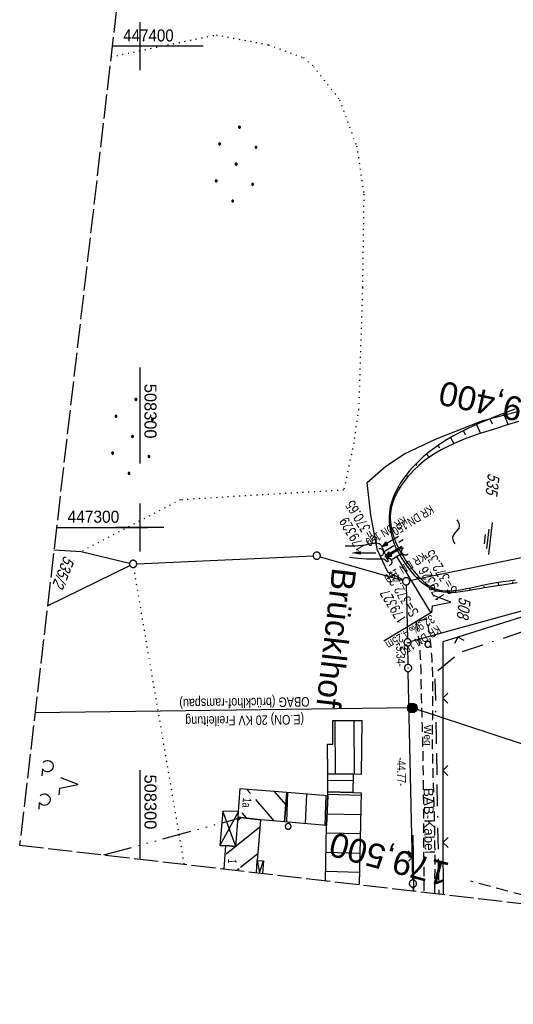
# Model space of a CAD drawing. Extents: x 508275 to 508667, y 447201 to 448341.
# Tile 1 of 33: x 508275 to 508378, y 447201 to 447406. Entities that reach past the tile are written whole.
import ezdxf
from ezdxf.enums import TextEntityAlignment as Align

# ---------------------------------------------------------------- set-up
doc = ezdxf.new("R2010")
doc.units = 0
doc.header["$LTSCALE"] = 10
doc.header["$MEASUREMENT"] = 0
for name, pattern in [('ACAD_ISO14W100', [25.5, 12, -3, 0.5, -3, 0.5, -3, 0.5, -3]), ('ACAD_ISO16W100', [73, 15, -6.5, 15, -6.5, 15, -7, 1, -7]), ('AUSGEZOGEN', [0]), ('LT00', [0]), ('LT11', [0.3, 0.2, -0.1]), ('LT14', [0.6, 0.5, -0.1]), ('LT17', [0.15, 0.1, -0.05]), ('PUNKTX2_STR', [0.6, 0.1, -0.5]), ('STRICHLINIE2', [0.375, 0.25, -0.125])]:
    doc.linetypes.add(name, pattern=pattern)
doc.layers.get('0').update_dxf_attribs({"linetype": 'LT00'})
for name, color, linetype in [('--EK_Halt-Pfeil', 4, 'LT00'), ('--EK_Haltung', 7, 'STRICHLINIE2'), ('--EK_Haltung-Text', 140, 'LT00'), ('--EK_RRB', 181, 'LT00'), ('--EK_RRB_SYMB', 181, 'LT00'), ('--EK_Schacht-Text', 5, 'LT00'), ('--EK_ST-93-1', 30, 'LT17'), ('--EL_DFK_AB_L', 21, 'LT00'), ('--EL_DFK_AB_P', 7, 'LT00'), ('--EL_Halt-Pfeil', 4, 'LT00'), ('--EL_Haltung', 182, 'STRICHLINIE2'), ('--EL_Haltung-Text', 182, 'LT00'), ('--WASSER_NUTZUNG', 180, 'Continuous'), ('ABSTAND', 8, 'LT00'), ('AS_TEXT_A', 152, 'Continuous'), ('BAB-KABEL', 220, 'ACAD_ISO16W100'), ('BAB-KABEL_TEXT', 221, 'Continuous'), ('DFK_AB_L', 21, 'LT00'), ('DFK_AB_P', 7, 'LT00'), ('DFK_BEB_SCHR', 254, 'LT00'), ('DFK_BEBAUUNG', 250, 'LT00'), ('DFK_FLUR_NR', 250, 'LT00'), ('DFK_GZPKT', 250, 'LT00'), ('DFK_HAUSNR', 250, 'LT00'), ('DFK_KATASTER', 250, 'LT00'), ('DFK_NUTZUNG', 250, 'LT00'), ('DFK_NUTZUNGSGRENZE', 70, 'PUNKTX2_STR'), ('DFK_VERMPKT', 252, 'LT00'), ('FELDWEG_TEXT', 250, 'Continuous'), ('PFEIL', 140, 'AUSGEZOGEN'), ('STROM_FREILTG', 80, 'STROMFREILEITUNG'), ('STROM_TEXT', 80, 'Continuous'), ('TELEKOM', 210, 'ACAD_ISO14W100'), ('V126_BOESCH', 250, 'LT00'), ('V126_BOSCHUNG', 250, 'LT00'), ('V126_FELDWEG', 250, 'LT11'), ('V126_GRABEN', 250, 'LT00'), ('V126_RASTER', 250, 'LT00'), ('V126_UK_DURCH', 182, 'LT00'), ('V126_ZAUN', 40, 'LT00'), ('V127_BOESCH', 250, 'LT00'), ('V127_BOSCHUNG', 250, 'LT00'), ('V127_FELDWEG', 250, 'LT11'), ('V127_GRABEN', 250, 'LT00'), ('V127_RASTER', 250, 'LT00'), ('V127_UK_DURCH', 182, 'LT00'), ('V127_ZAUN', 40, 'LT00')]:
    doc.layers.add(name, color=color, linetype=linetype)
doc.layers.add('-BLATT_126-RAND', color=7, linetype='LT14', plot=False)
doc.styles.add('Arial', font='ARIAL.TTF')
doc.styles.add('Beschrift', font='ARIAL.TTF')
doc.styles.add('Haltungsbeschriftung', font='ARIAL.TTF', dxfattribs={"width": 0.75})
doc.styles.add('schachtbeschriftung', font='romans.shx', dxfattribs={"width": 0.75, "height": 2})
doc.styles.get("Standard").update_dxf_attribs({"font": 'ARIAL.TTF'})
doc.styles.add('Strom', font='txt-alt.shx')
doc.styles.add('Versorgungsltg', font='ARIAL.TTF', dxfattribs={"width": 0.8, "height": 2})
doc.linetypes.add('STROMFREILEITUNG', pattern='A,12.7,-5.5,["xx",Strom,S=2.5,R=0,X=-2.6,Y=-0.85],-4.35', length=22.55)

# ---------------------------------------------------------------- blocks, each defined once
blk = doc.blocks.new('SYMB7010')
at = {"color": 0, "linetype": 'ByBlock'}
for points in [[(-0.031408, 0.499213), (-0.093728, 0.49134), (-0.15457, 0.475719), (-0.212975, 0.452595), (-0.268021, 0.422333), (-0.31884, 0.385411), (-0.36463, 0.342411), (-0.40467, 0.29401), (-0.438329, 0.240973), (-0.465074, 0.184136), (-0.484486, 0.124395), (-0.496256, 0.062692), (-0.5002, 0)], [(-0.5002, 0), (-0.496256, -0.062692), (-0.484486, -0.124395), (-0.465075, -0.184136), (-0.438329, -0.240973), (-0.404671, -0.29401), (-0.36463, -0.342411), (-0.31884, -0.385411), (-0.268021, -0.422333), (-0.212975, -0.452595), (-0.154571, -0.475719), (-0.093728, -0.49134), (-0.031408, -0.499213), (0.031408, -0.499213)], [(0.5002, 0), (0.496256, 0.062692), (0.484485, 0.124395), (0.465074, 0.184136), (0.438329, 0.240973), (0.40467, 0.29401), (0.36463, 0.342411), (0.31884, 0.385411), (0.268021, 0.422333), (0.212975, 0.452595), (0.15457, 0.475719), (0.093728, 0.49134), (0.031408, 0.499213), (-0.031408, 0.499213)], [(0.031408, -0.499213), (0.093728, -0.491341), (0.15457, -0.475719), (0.212975, -0.452595), (0.268021, -0.422333), (0.31884, -0.385411), (0.36463, -0.342411), (0.404671, -0.294011), (0.438329, -0.240974), (0.465075, -0.184136), (0.484486, -0.124395), (0.496256, -0.062692), (0.500201, 0)]]:
    blk.add_lwpolyline(points, dxfattribs=at)
blk = doc.blocks.new('SYMB7222')
at = {"color": 0, "linetype": 'ByBlock'}
blk.add_line((0, 0.185), (-0.11, -0.185), dxfattribs=at)
blk.add_lwpolyline([(0.25, -0.185), (0.11, -0.185), (0, 0.185)], dxfattribs=at)
blk = doc.blocks.new('Ackerland7')
at = {"layer": 'DFK_NUTZUNG', "color": 0, "linetype": 'ByBlock'}
for p, q in [((-4, 3.93), (-4, 3.67)), ((-3.95, 3.63), (-3.95, 3.97)), ((-3.9, 3.99), (-3.9, 3.61)), ((-3.85, 3.6), (-3.85, 4)), ((-3.8, 3.99), (-3.8, 3.61)), ((-3.75, 3.63), (-3.75, 3.97)), ((-3.7, 3.93), (-3.7, 3.67)), ((-3.65, 3.8), (-3.65, 3.8)), ((3.7, 3.93), (3.7, 3.67)), ((3.75, 3.63), (3.75, 3.97)), ((3.8, 3.99), (3.8, 3.61)), ((3.85, 3.6), (3.85, 4)), ((3.9, 3.99), (3.9, 3.61)), ((3.95, 3.63), (3.95, 3.97)), ((4, 3.93), (4, 3.67)), ((4.05, 3.8), (4.05, 3.8)), ((-7.85, 0.13), (-7.85, -0.13)), ((-7.8, -0.17), (-7.8, 0.17)), ((-7.75, 0.19), (-7.75, -0.19)), ((-7.7, -0.2), (-7.7, 0.2)), ((-7.65, 0.19), (-7.65, -0.19)), ((-7.6, -0.17), (-7.6, 0.17)), ((-7.55, 0.13), (-7.55, -0.13)), ((-7.5, 0), (-7.5, 0)), ((-0.15, 0.13), (-0.15, -0.13)), ((-0.1, -0.17), (-0.1, 0.17)), ((-0.05, 0.19), (-0.05, -0.19)), ((0, -0.2), (0, 0.2)), ((0.05, 0.19), (0.05, -0.19)), ((0.1, -0.17), (0.1, 0.17)), ((0.15, 0.13), (0.15, -0.13)), ((0.2, 0), (0.2, 0)), ((7.55, 0.13), (7.55, -0.13)), ((7.6, -0.17), (7.6, 0.17)), ((7.65, 0.19), (7.65, -0.19)), ((7.7, -0.2), (7.7, 0.2)), ((7.75, 0.19), (7.75, -0.19)), ((7.8, -0.17), (7.8, 0.17)), ((7.85, 0.13), (7.85, -0.13)), ((7.9, 0), (7.9, 0)), ((-4, -3.67), (-4, -3.93)), ((-3.95, -3.97), (-3.95, -3.63)), ((-3.9, -3.61), (-3.9, -3.99)), ((-3.85, -4), (-3.85, -3.6)), ((-3.8, -3.61), (-3.8, -3.99)), ((-3.75, -3.97), (-3.75, -3.63)), ((-3.7, -3.67), (-3.7, -3.93)), ((-3.65, -3.8), (-3.65, -3.8)), ((3.7, -3.67), (3.7, -3.93)), ((3.75, -3.97), (3.75, -3.63)), ((3.8, -3.61), (3.8, -3.99)), ((3.85, -4), (3.85, -3.6)), ((3.9, -3.61), (3.9, -3.99)), ((3.95, -3.97), (3.95, -3.63)), ((4, -3.67), (4, -3.93)), ((4.05, -3.8), (4.05, -3.8))]:
    blk.add_line(p, q, dxfattribs=at)
for points in [[(-3.65, 3.8), (-3.67, 3.89), (-3.73, 3.96), (-3.81, 3.99), (-3.89, 3.99), (-3.97, 3.96), (-4.03, 3.89), (-4.05, 3.8), (-4.03, 3.71), (-3.97, 3.64), (-3.89, 3.6), (-3.81, 3.6), (-3.73, 3.64), (-3.67, 3.71), (-3.65, 3.8)], [(4.05, 3.8), (4.03, 3.89), (3.97, 3.96), (3.89, 3.99), (3.81, 3.99), (3.73, 3.96), (3.67, 3.89), (3.65, 3.8), (3.67, 3.71), (3.73, 3.64), (3.81, 3.61), (3.89, 3.61), (3.97, 3.64), (4.03, 3.71), (4.05, 3.8)], [(-7.5, 0), (-7.52, 0.09), (-7.58, 0.16), (-7.66, 0.19), (-7.74, 0.19), (-7.82, 0.16), (-7.88, 0.09), (-7.9, 0)], [(0.2, 0), (0.18, 0.09), (0.12, 0.16), (0.04, 0.19), (-0.04, 0.19), (-0.12, 0.16), (-0.18, 0.09), (-0.2, 0)], [(-0.2, 0), (-0.18, -0.09), (-0.12, -0.16), (-0.04, -0.19), (0.04, -0.19), (0.12, -0.16), (0.18, -0.09), (0.2, 0)], [(7.9, 0), (7.88, 0.09), (7.82, 0.16), (7.74, 0.19), (7.66, 0.19), (7.58, 0.16), (7.52, 0.09), (7.5, 0)], [(7.5, 0), (7.52, -0.09), (7.58, -0.16), (7.66, -0.19), (7.74, -0.19), (7.82, -0.16), (7.88, -0.09), (7.9, 0)], [(-7.9, 0), (-7.88, -0.09), (-7.82, -0.16), (-7.74, -0.19), (-7.66, -0.19), (-7.58, -0.16), (-7.52, -0.09), (-7.5, 0)], [(-3.65, -3.8), (-3.67, -3.71), (-3.73, -3.64), (-3.81, -3.61), (-3.89, -3.61), (-3.97, -3.64), (-4.03, -3.71), (-4.05, -3.8), (-4.03, -3.89), (-3.97, -3.96), (-3.89, -3.99), (-3.81, -3.99), (-3.73, -3.96), (-3.67, -3.89), (-3.65, -3.8)], [(4.05, -3.8), (4.03, -3.71), (3.97, -3.64), (3.89, -3.61), (3.81, -3.61), (3.73, -3.64), (3.67, -3.71), (3.65, -3.8), (3.67, -3.89), (3.73, -3.96), (3.81, -3.99), (3.89, -3.99), (3.97, -3.96), (4.03, -3.89), (4.05, -3.8)]]:
    blk.add_lwpolyline(points, dxfattribs=at)
blk = doc.blocks.new('SYMB7201')
at = {"color": 0, "linetype": 'ByBlock'}
for p, q in [((0, 0.385), (-0.11, 0.015)), ((-0.255, -0.385), (-0.115, -0.385)), ((0.445, -0.385), (0.585, -0.385))]:
    blk.add_line(p, q, dxfattribs=at)
for points in [[(0.25, 0.015), (0.11, 0.015), (0, 0.385)], [(-0.393816, -0.383308), (-0.416239, -0.362945), (-0.432849, -0.337617), (-0.442589, -0.308936), (-0.444836, -0.27873), (-0.439449, -0.248923), (-0.426769, -0.221415), (-0.407606, -0.197958), (-0.38318, -0.180047), (-0.355047, -0.168823), (-0.325, -0.165), (-0.294953, -0.168823), (-0.26682, -0.180047), (-0.242394, -0.197959), (-0.223231, -0.221415), (-0.210551, -0.248923), (-0.205164, -0.27873), (-0.207411, -0.308936), (-0.21715, -0.337617), (-0.233761, -0.362945), (-0.256184, -0.383308)], [(0.306185, -0.383308), (0.283761, -0.362945), (0.267151, -0.337617), (0.257411, -0.308936), (0.255164, -0.27873), (0.260552, -0.248923), (0.273231, -0.221415), (0.292394, -0.197958), (0.31682, -0.180047), (0.344953, -0.168823), (0.375, -0.165), (0.405047, -0.168823), (0.43318, -0.180047), (0.457606, -0.197959), (0.476769, -0.221415), (0.489449, -0.248923), (0.494836, -0.27873), (0.492589, -0.308936), (0.48285, -0.337617), (0.466239, -0.362945), (0.443816, -0.383308)]]:
    blk.add_lwpolyline(points, dxfattribs=at)
blk = doc.blocks.new('SYMB0003')
at = {"color": 0, "linetype": 'ByBlock'}
for p, q in [((-0.015712, 0), (0.010166, 0.012015)), ((0, -0.021257), (-0.015712, 0)), ((0.010166, 0.012015), (0, -0.021257))]:
    blk.add_line(p, q, dxfattribs=at)
for points in [[(-0.031395, 0.499013), (-0.093691, 0.491144), (-0.154509, 0.475528), (-0.21289, 0.452414), (-0.267913, 0.422164), (-0.318712, 0.385257), (-0.364484, 0.342274), (-0.404509, 0.293893), (-0.438154, 0.240877), (-0.464888, 0.184062), (-0.484292, 0.124345), (-0.496058, 0.062667), (-0.5, 0)], [(-0.5, 0), (-0.496058, -0.062667), (-0.484292, -0.124345), (-0.464888, -0.184062), (-0.438154, -0.240877), (-0.404509, -0.293893), (-0.364485, -0.342274), (-0.318712, -0.385257), (-0.267914, -0.422164), (-0.21289, -0.452414), (-0.154509, -0.475529), (-0.093691, -0.491144), (-0.031395, -0.499014), (0.031395, -0.499014)], [(0.5, 0), (0.496057, 0.062667), (0.484292, 0.124345), (0.464888, 0.184062), (0.438153, 0.240877), (0.404509, 0.293893), (0.364484, 0.342274), (0.318712, 0.385257), (0.267913, 0.422164), (0.21289, 0.452414), (0.154509, 0.475528), (0.093691, 0.491144), (0.031395, 0.499013), (-0.031395, 0.499013)], [(0.031395, -0.499014), (0.093691, -0.491144), (0.154509, -0.475529), (0.21289, -0.452414), (0.267914, -0.422164), (0.318712, -0.385257), (0.364485, -0.342274), (0.404509, -0.293893), (0.438154, -0.240877), (0.464889, -0.184062), (0.484292, -0.124345), (0.496058, -0.062667), (0.5, 0)]]:
    blk.add_lwpolyline(points, dxfattribs=at)
blk = doc.blocks.new('SYMB0024')
at = {"color": 0, "linetype": 'ByBlock'}
for p, q in [((-0.5, 0.5), (0, 0)), ((0, 0), (0.5, 0.5))]:
    blk.add_line(p, q, dxfattribs=at)
blk = doc.blocks.new('Pfreil3')
at = {"layer": 'PFEIL'}
blk.add_hatch(color=256, dxfattribs=at).paths.add_polyline_path([(-1.55, 0.27), (-1.55, -0.27), (0, 0)])
for p, q in [((-1.55, 0), (-4.83, 0)), ((-1.55, -0.27), (-1.55, 0.27)), ((-1.55, 0.27), (0, 0)), ((0, 0), (-1.55, -0.27))]:
    blk.add_line(p, q, dxfattribs=at)
blk = doc.blocks.new('SYMB1107')
at = {"color": 0, "linetype": 'ByBlock'}
for points in [[(-0.2, 0), (-0.196157, 0.039018), (-0.184776, 0.076537), (-0.166294, 0.111114), (-0.141421, 0.141421), (-0.111114, 0.166294), (-0.076537, 0.184776), (-0.039018, 0.196157), (0, 0.2)], [(0, 0.2), (0.039018, 0.196157), (0.076537, 0.184776), (0.111114, 0.166294), (0.141421, 0.141421), (0.166294, 0.111114), (0.184776, 0.076537), (0.196157, 0.039018), (0.2, 0)]]:
    blk.add_lwpolyline(points, dxfattribs=at)
blk = doc.blocks.new('SYMB7251')
at = {"color": 0, "linetype": 'ByBlock'}
for points in [[(-0.25, 0), (-0.208333, 0.028889), (-0.166667, 0.051111), (-0.125, 0.06), (-0.083333, 0.051111), (-0.041667, 0.028889), (0, 0)], [(0, 0), (0.041667, -0.028889), (0.083333, -0.051111), (0.125, -0.06), (0.166667, -0.051111), (0.208333, -0.028889), (0.25, 0)]]:
    blk.add_lwpolyline(points, dxfattribs=at)
blk = doc.blocks.new('SYMB0070')
at = {"color": 0, "linetype": 'ByBlock'}
for p, q in [((-0.5, 0), (0.2, 0)), ((0.5, 0), (0.2, 0.1)), ((0.2, 0.1), (0.2, 0)), ((0.468, 0), (0.21, 0.086)), ((0.21, 0.086), (0.21, -0.086)), ((0.21, -0.086), (0.468, 0)), ((0.22, -0.072), (0.437, 0)), ((0.23, -0.058), (0.405, 0)), ((0.24, -0.045), (0.374, 0)), ((0.342, 0), (0.25, 0.031)), ((0.25, 0.031), (0.25, -0.031)), ((0.25, -0.031), (0.342, 0)), ((0.26, -0.017), (0.31, 0)), ((0.27, -0.003), (0.279, 0))]:
    blk.add_line(p, q, dxfattribs=at)
for points in [[(0.2, 0), (0.2, -0.1), (0.5, 0)], [(0.437, 0), (0.22, 0.072), (0.22, -0.072)], [(0.405, 0), (0.23, 0.058), (0.23, -0.058)], [(0.374, 0), (0.24, 0.045), (0.24, -0.045)], [(0.31, 0), (0.26, 0.017), (0.26, -0.017)], [(0.279, 0), (0.27, 0.003), (0.27, -0.003)]]:
    blk.add_lwpolyline(points, dxfattribs=at)
blk = doc.blocks.new('WASSER2')
at = {"layer": '--EK_RRB_SYMB'}
for p, q in [((-0.335, 0), (0.335, 0)), ((-0.191, -0.054), (0.215, -0.054)), ((-0.071, -0.116), (0.123, -0.116))]:
    blk.add_line(p, q, dxfattribs=at)
blk = doc.blocks.new('SYMB0011')
at = {"color": 0, "linetype": 'ByBlock'}
for p, q in [((0.5, 0), (-0.5, 0)), ((0, 0.5), (0, -0.5))]:
    blk.add_line(p, q, dxfattribs=at)

msp = doc.modelspace()

# ---------------------------------------------------------------- hatches: boundary and pattern name
at = {"layer": 'STROM_TEXT'}
h = msp.add_hatch(color=256, dxfattribs=at)
edge = h.paths.add_edge_path()
edge.add_arc((508356.7, 447262.52), 1, 0, 360)

# ---------------------------------------------------------------- linework, layer by layer
at = {"layer": '--EK_Haltung', "color": 81}
msp.add_line((508350.71, 447294.98), (508354.8, 447297.5), dxfattribs=at)
at = {"layer": '--EK_Haltung'}
msp.add_line((508354.63, 447294.68), (508352.28, 447293.25), dxfattribs=at)
at = {"layer": '--EK_Haltung-Text', "flags": 128}
msp.add_lwpolyline([(508350.76, 447276.44), (508360.53, 447282.34), (508353.46, 447293.97)], dxfattribs=at)
at = {"layer": '--EK_RRB'}
msp.add_lwpolyline([(508378.04, 447324.6), (508376.59, 447324.05), (508375.13, 447323.49), (508373.68, 447322.93), (508372.24, 447322.34), (508370.81, 447321.74), (508369.4, 447321.11), (508368, 447320.46), (508366.62, 447319.77), (508365.27, 447319.04), (508363.94, 447318.27), (508362.65, 447317.45), (508361.39, 447316.58), (508360.17, 447315.65), (508358.99, 447314.66), (508357.86, 447313.61), (508356.77, 447312.49), (508356.06, 447311.68), (508355.38, 447310.83), (508354.73, 447309.96), (508354.13, 447309.06), (508353.59, 447308.13), (508353.11, 447307.18), (508352.69, 447306.21), (508352.35, 447305.22), (508352.1, 447304.22), (508351.93, 447303.2), (508351.86, 447302.14), (508351.88, 447301.08), (508352, 447300.01), (508352.21, 447298.95), (508352.5, 447297.89), (508352.86, 447296.84), (508353.3, 447295.8), (508353.8, 447294.79), (508354.36, 447293.79), (508354.98, 447292.83), (508355.64, 447291.89), (508356.36, 447290.99), (508357.11, 447290.13), (508357.64, 447289.56), (508358.2, 447289.03), (508358.77, 447288.52), (508359.36, 447288.07), (508359.97, 447287.67), (508360.6, 447287.33), (508361.4, 447287), (508362.23, 447286.77), (508363.09, 447286.62), (508363.98, 447286.55), (508364.88, 447286.55), (508365.81, 447286.6), (508366.75, 447286.7), (508367.71, 447286.83), (508368.68, 447287), (508369.66, 447287.17), (508370.65, 447287.36), (508371.65, 447287.54), (508373.02, 447287.77), (508374.4, 447287.98), (508375.78, 447288.18), (508377.16, 447288.37), (508378.52, 447288.55)], dxfattribs=at)
at = {"layer": '--EK_ST-93-1', "ltscale": 2.5}
msp.add_line((508391.08, 447220.55), (508368.89, 447226.5), dxfattribs=at)
at = {"layer": '--EL_DFK_AB_L'}
for p, q in [((508400.31, 447288.33), (508356.44, 447276.34)), ((508355.82, 447271.55), (508355.74, 447275.39)), ((508356.81, 447226.79), (508355.85, 447270.05)), ((508356.84, 447225.29), (508356.86, 447224.52))]:
    msp.add_line(p, q, dxfattribs=at)
at = {"layer": '--EL_Haltung'}
for p, q in [((508350.71, 447294.98), (508354.8, 447297.5)), ((508354.63, 447294.68), (508352.28, 447293.25))]:
    msp.add_line(p, q, dxfattribs=at)
at = {"layer": '-BLATT_126-RAND'}
msp.add_lwpolyline([(508381.63, 448152.85), (508275.04, 447234.01), (508560.13, 447200.94), (508666.72, 448119.78), (508381.63, 448152.85)], dxfattribs=at)
at = {"layer": 'BAB-KABEL', "ltscale": 0.03, "flags": 128}
msp.add_lwpolyline([(508483.28, 448141.06), (508483.04, 448139.23), (508479.75, 448113.4), (508481.53, 448103.17), (508480.16, 448094.26), (508478.94, 448090.58), (508477.43, 448087.4), (508476.34, 448080.03), (508472.78, 448052.02), (508471.01, 448040.42), (508470.05, 448032.88), (508469.51, 448025.92), (508468.69, 448016.78), (508466.83, 447996.18), (508463.71, 447929.6), (508460.37, 447843.86), (508458.4, 447784.54), (508457.29, 447767.2), (508455.21, 447723.04), (508453.73, 447699.29), (508451.38, 447637.7), (508449.2, 447601.32), (508447.46, 447580.35), (508445.55, 447556.95), (508439.9, 447511.62), (508435.63, 447479.34), (508431.54, 447447.33), (508425.81, 447408.25), (508422.06, 447386.25), (508419.49, 447370.36), (508419.46, 447366.69), (508417.02, 447353.03), (508419.67, 447348.57), (508418.26, 447336.94), (508413.79, 447330.93), (508402.03, 447282.82), (508386.1, 447280.45), (508366.68, 447274.03), (508361.37, 447269.7), (508361.66, 447256.67), (508362.2, 447223.9)], dxfattribs=at)
at = {"layer": 'DFK_AB_L'}
for p, q in [((508400.31, 447288.33), (508356.44, 447276.34)), ((508355.82, 447271.55), (508355.74, 447275.39)), ((508356.81, 447226.79), (508355.85, 447270.05)), ((508356.84, 447225.29), (508356.86, 447224.52))]:
    msp.add_line(p, q, dxfattribs=at)
at = {"layer": 'DFK_BEB_SCHR'}
for p, q in [((508340.62, 447259.91), (508340.66, 447248.8)), ((508344.66, 447248.73), (508344.62, 447259.89)), ((508339.11, 447247.53), (508344.36, 447247.44)), ((508323.06, 447244.73), (508322.25, 447245.67)), ((508327.93, 447245.22), (508330.4, 447242.37)), ((508330.76, 447245), (508330.53, 447238.85)), ((508327.98, 447239.05), (508324.16, 447243.46)), ((508334.52, 447238.5), (508334.76, 447244.68)), ((508338.75, 447244.36), (508338.51, 447238.15)), ((508346.07, 447244.34), (508339.12, 447244.52)), ((508321.24, 447240.72), (508322.21, 447239.61)), ((508320.41, 447239.19), (508321.1, 447239.74)), ((508338.97, 447240.52), (508345.98, 447240.35)), ((508325.01, 447237.73), (508318.01, 447232.17)), ((508345.9, 447236.34), (508338.85, 447236.52)), ((508338.78, 447232.52), (508345.81, 447232.35)), ((508320.97, 447229.41), (508324.57, 447232.28)), ((508320.18, 447228.78), (508320.67, 447229.17)), ((508345.72, 447228.35), (508338.7, 447228.52))]:
    msp.add_line(p, q, dxfattribs=at)
at = {"layer": 'DFK_BEBAUUNG'}
for p, q in [((508317.29, 447241.05), (508316.66, 447233.95)), ((508320.56, 447241.03), (508316.66, 447233.95)), ((508319.98, 447233.74), (508317.29, 447241.05)), ((508320.56, 447241.03), (508317.29, 447241.05)), ((508320.46, 447239.81), (508320.56, 447241.03)), ((508319.98, 447233.74), (508320.46, 447239.81)), ((508316.66, 447233.95), (508317.93, 447233.94)), ((508319.98, 447233.74), (508317.93, 447233.94)), ((508324.27, 447228.3), (508324.46, 447230.83)), ((508324.46, 447230.83), (508324.92, 447228.23)), ((508324.92, 447228.23), (508325.74, 447230.73))]:
    msp.add_line(p, q, dxfattribs=at)
for points in [[(508339.11, 447248.83), (508339.09, 447254.98), (508340.17, 447254.98), (508340.15, 447259.92), (508346.18, 447259.88), (508346.1, 447248.71), (508344.38, 447248.74), (508339.11, 447248.83)], [(508339.11, 447248.83), (508344.38, 447248.74), (508344.33, 447244.93), (508339.12, 447245.06), (508339.11, 447248.83)], [(508330.59, 447245.01), (508330.15, 447238.88), (508325.13, 447239.28), (508320.46, 447239.81), (508320.56, 447241.03), (508320.93, 447245.78), (508330.59, 447245.01)], [(508339.12, 447244.33), (508338.88, 447238.12), (508330.15, 447238.88), (508330.59, 447245.01), (508339.12, 447244.33)], [(508338.67, 447226.63), (508338.88, 447238.12), (508339.12, 447244.33), (508339.12, 447245.06)], [(508339.12, 447245.06), (508344.33, 447244.93), (508346.08, 447244.89), (508345.67, 447225.82)], [(508317.54, 447229.08), (508317.93, 447233.94), (508319.98, 447233.74), (508320.46, 447239.81)], [(508320.46, 447239.81), (508325.13, 447239.28), (508324.65, 447233.27), (508324.46, 447230.83), (508325.74, 447230.73), (508325.57, 447228.15)]]:
    msp.add_lwpolyline(points, dxfattribs=at)
at = {"layer": 'DFK_KATASTER'}
for p, q in [((508371.38, 447322.27), (508378.35, 447324.01)), ((508361.56, 447318.33), (508371.38, 447322.27)), ((508355.09, 447315.28), (508361.56, 447318.33)), ((508351.23, 447312.73), (508355.09, 447315.28)), ((508347.31, 447309.33), (508351.23, 447312.73)), ((508348.05, 447302.58), (508347.31, 447309.33)), ((508349.43, 447295.22), (508348.05, 447302.58)), ((508356.15, 447288.98), (508398.17, 447297.67)), ((508282.16, 447295.4), (508287.85, 447295.01)), ((508287.85, 447295.01), (508297.91, 447292.62)), ((508299.39, 447292.48), (508336.08, 447294.11)), ((508337.55, 447293.94), (508354.7, 447289.03)), ((508349.43, 447295.22), (508351.51, 447290.82)), ((508280.81, 447283.75), (508297.97, 447292.12)), ((508351.51, 447290.82), (508354.75, 447289.17)), ((508355.44, 447288.08), (508355.7, 447276.89))]:
    msp.add_line(p, q, dxfattribs=at)
at = {"layer": 'DFK_NUTZUNGSGRENZE', "ltscale": 0.2}
for p, q in [((508294.05, 447397.82), (508315.91, 447402.37)), ((508315.91, 447402.37), (508326.82, 447400.29)), ((508326.82, 447400.29), (508334.08, 447397.63)), ((508334.08, 447397.63), (508336.13, 447395.82)), ((508336.13, 447395.82), (508341.58, 447388.87)), ((508341.58, 447388.87), (508345.13, 447379.31)), ((508345.13, 447379.31), (508346.62, 447369.26)), ((508346.62, 447369.26), (508346.34, 447349.86)), ((508346.34, 447349.86), (508345.54, 447324.55)), ((508345.54, 447324.55), (508344.52, 447317.59)), ((508344.52, 447317.59), (508342.45, 447307.79)), ((508342.45, 447307.79), (508308.47, 447305.76)), ((508308.47, 447305.76), (508287.85, 447295.01)), ((508309.28, 447230.04), (508298.77, 447291.71))]:
    msp.add_line(p, q, dxfattribs=at)
at = {"layer": 'STROM_FREILTG', "ltscale": 0.05, "flags": 128}
msp.add_lwpolyline([(508534.85, 447203.87), (508527.63, 447206.27), (508356.7, 447262.52), (508278.23, 447261.49)], dxfattribs=at)
at = {"layer": 'STROM_TEXT'}
msp.add_circle((508356.7, 447262.52), 1, dxfattribs=at)
at = {"layer": 'TELEKOM', "ltscale": 0.05, "flags": 128}
msp.add_lwpolyline([(508292.54, 447231.98), (508321.1, 447239.74)], dxfattribs=at)
at = {"layer": 'V126_BOESCH'}
for points in [[(508378.04, 447324.6), (508376.59, 447324.05), (508375.13, 447323.49), (508373.68, 447322.93), (508372.24, 447322.34), (508370.81, 447321.74), (508369.4, 447321.11), (508368, 447320.46), (508366.62, 447319.77), (508365.27, 447319.04), (508363.94, 447318.27), (508362.65, 447317.45), (508361.39, 447316.58), (508360.17, 447315.65), (508358.99, 447314.66), (508357.86, 447313.61), (508356.77, 447312.49), (508356.06, 447311.68), (508355.38, 447310.83), (508354.73, 447309.96), (508354.13, 447309.06), (508353.59, 447308.13), (508353.11, 447307.18), (508352.69, 447306.21), (508352.35, 447305.22), (508352.1, 447304.22), (508351.93, 447303.2), (508351.86, 447302.14), (508351.88, 447301.08), (508352, 447300.01), (508352.21, 447298.95), (508352.5, 447297.89), (508352.86, 447296.84), (508353.3, 447295.8), (508353.8, 447294.79), (508354.36, 447293.79), (508354.98, 447292.83), (508355.64, 447291.89), (508356.36, 447290.99), (508357.11, 447290.13), (508357.64, 447289.56), (508358.2, 447289.03), (508358.77, 447288.52), (508359.36, 447288.07), (508359.97, 447287.67), (508360.6, 447287.33), (508361.4, 447287), (508362.23, 447286.77), (508363.09, 447286.62), (508363.98, 447286.55), (508364.88, 447286.55), (508365.81, 447286.6), (508366.75, 447286.7), (508367.71, 447286.83), (508368.68, 447287), (508369.66, 447287.17), (508370.65, 447287.36), (508371.65, 447287.54), (508373.02, 447287.77), (508374.4, 447287.98), (508375.78, 447288.18), (508377.16, 447288.37), (508378.52, 447288.55)], [(508378.79, 447322.02), (508377.42, 447321.59), (508376.04, 447321.17), (508374.66, 447320.75), (508373.29, 447320.33), (508371.91, 447319.9), (508370.55, 447319.45), (508369.2, 447318.98), (508367.86, 447318.49), (508366.54, 447317.97), (508365.24, 447317.4), (508363.96, 447316.8), (508362.72, 447316.14), (508361.5, 447315.43), (508360.32, 447314.66), (508359.18, 447313.83), (508358.08, 447312.92), (508357.03, 447311.93), (508356.31, 447311.19), (508355.62, 447310.4), (508354.98, 447309.57), (508354.38, 447308.72), (508353.83, 447307.84), (508353.35, 447306.94), (508352.93, 447306.01), (508352.59, 447305.07), (508352.34, 447304.11), (508352.18, 447303.15), (508352.12, 447302.12), (508352.16, 447301.1), (508352.29, 447300.07), (508352.52, 447299.04), (508352.83, 447298.02), (508353.22, 447297), (508353.68, 447296), (508354.2, 447295.02), (508354.77, 447294.05), (508355.39, 447293.1), (508356.06, 447292.18), (508356.76, 447291.28), (508357.48, 447290.41), (508357.98, 447289.85), (508358.49, 447289.31), (508359.01, 447288.81), (508359.55, 447288.35), (508360.1, 447287.94), (508360.68, 447287.59), (508361.4, 447287.27), (508362.14, 447287.05), (508362.91, 447286.9), (508363.71, 447286.84), (508364.53, 447286.83), (508365.37, 447286.89), (508366.22, 447286.99), (508367.1, 447287.13), (508367.99, 447287.3), (508368.89, 447287.48), (508369.8, 447287.68), (508370.71, 447287.89), (508371.63, 447288.08), (508372.94, 447288.34), (508374.24, 447288.56), (508375.54, 447288.77), (508376.84, 447288.96), (508378.13, 447289.15)]]:
    msp.add_lwpolyline(points, dxfattribs=at)
at = {"layer": 'V126_BOSCHUNG'}
for p, q in [((508372.86, 447322.6), (508373.31, 447321.53)), ((508375.68, 447323.71), (508376.61, 447321.34)), ((508370.07, 447321.42), (508370.91, 447319.57)), ((508364.63, 447318.68), (508365.35, 447317.45)), ((508367.32, 447320.12), (508367.71, 447319.35)), ((508362.05, 447317.05), (508362.38, 447316.59)), ((508359.63, 447315.21), (508360.18, 447314.56)), ((508357.4, 447313.15), (508357.63, 447312.94)), ((508355.41, 447310.88), (508355.79, 447310.59)), ((508353.73, 447308.37), (508353.89, 447308.29)), ((508352.49, 447305.65), (508352.76, 447305.56)), ((508351.89, 447302.76), (508352.02, 447302.75)), ((508352.04, 447299.8), (508352.34, 447299.85)), ((508352.83, 447296.92), (508353.01, 447296.99)), ((508354.13, 447294.19), (508354.54, 447294.43)), ((508355.8, 447291.69), (508356, 447291.84)), ((508357.79, 447289.42), (508358.09, 447289.73)), ((508360.14, 447287.57), (508360.21, 447287.7)), ((508371.71, 447287.55), (508371.67, 447287.82)), ((508374.67, 447288.02), (508374.58, 447288.62)), ((508377.64, 447288.43), (508377.59, 447288.75)), ((508362.82, 447286.66), (508362.87, 447286.91)), ((508365.78, 447286.6), (508365.77, 447286.76)), ((508368.76, 447287.01), (508368.69, 447287.44))]:
    msp.add_line(p, q, dxfattribs=at)
at = {"layer": 'V126_FELDWEG', "flags": 128}
for points in [[(508359.81, 447280.92), (508358.8, 447280.72), (508357.47, 447280.47)], [(508357.47, 447280.47), (508357.63, 447279.46), (508357.79, 447278.45), (508357.94, 447277.44), (508358.07, 447276.42), (508358.18, 447275.41), (508358.29, 447274.14), (508358.37, 447272.87), (508358.43, 447271.59), (508358.46, 447270.32), (508358.48, 447269.04), (508358.5, 447267.76), (508358.52, 447266.48), (508358.56, 447264.58), (508358.61, 447262.68), (508358.66, 447260.77), (508358.72, 447258.87), (508358.78, 447256.97), (508358.85, 447254.01), (508358.91, 447251.04), (508358.95, 447248.08), (508358.98, 447245.12), (508359.01, 447242.15), (508359.03, 447239.19), (508359.04, 447236.22), (508359.06, 447232.97), (508359.07, 447229.72), (508359.07, 447226.47), (508359.07, 447224.26)], [(508361.39, 447223.99), (508361.4, 447224.84), (508361.42, 447227.12), (508361.43, 447229.39), (508361.43, 447231.66), (508361.42, 447233.94), (508361.4, 447236.21), (508361.36, 447238.31), (508361.3, 447240.42), (508361.24, 447242.53), (508361.18, 447244.63), (508361.11, 447246.74), (508361.05, 447248.85), (508360.99, 447250.95), (508360.95, 447253.06), (508360.92, 447255.16), (508360.92, 447257.27), (508360.92, 447258.76), (508360.94, 447260.24), (508360.96, 447261.73), (508360.98, 447263.22), (508360.99, 447264.71), (508361, 447266.2), (508360.99, 447267.8), (508360.96, 447269.41), (508360.9, 447271.02), (508360.82, 447272.63), (508360.7, 447274.23), (508360.54, 447275.83), (508360.39, 447277.1), (508360.21, 447278.38), (508360.01, 447279.65), (508359.81, 447280.92)]]:
    msp.add_lwpolyline(points, dxfattribs=at)
at = {"layer": 'V126_GRABEN'}
msp.add_lwpolyline([(508342.76, 447296.2), (508343.42, 447296.2), (508344.09, 447296.21), (508344.78, 447296.23), (508345.48, 447296.27), (508346.2, 447296.34), (508346.95, 447296.44), (508347.74, 447296.58), (508348.11, 447296.65), (508348.49, 447296.73), (508348.85, 447296.78), (508349.2, 447296.8), (508349.51, 447296.78), (508349.8, 447296.7), (508350.04, 447296.54), (508350.2, 447296.35), (508350.33, 447296.11), (508350.45, 447295.84), (508350.55, 447295.56), (508350.65, 447295.29), (508350.8, 447294.94), (508350.96, 447294.62), (508351.13, 447294.31), (508351.29, 447293.98), (508351.44, 447293.61), (508351.58, 447293.2), (508351.61, 447293.07), (508351.64, 447292.95), (508351.64, 447292.87), (508351.59, 447292.84), (508351.49, 447292.9), (508351.35, 447293.02), (508351.18, 447293.17), (508351, 447293.31), (508350.82, 447293.41), (508350.64, 447293.45), (508348.9, 447293.4), (508347.15, 447293.43), (508345.41, 447293.55), (508343.67, 447293.75)], dxfattribs=at)
at = {"layer": 'V126_RASTER'}
for p, q in [((508300, 447405), (508300, 447395)), ((508313.2, 447400), (508294.3, 447400)), ((508300, 447305), (508300, 447295)), ((508282.7, 447300), (508301.6, 447300)), ((508300, 447249.62), (508300, 447231.12))]:
    msp.add_line(p, q, dxfattribs=at)
at = {"layer": 'V126_ZAUN'}
for p, q in [((508380.49, 447281.7), (508366.17, 447277.24)), ((508363.05, 447264.54), (508363.07, 447249.54)), ((508363.07, 447249.54), (508363.08, 447234.54)), ((508356.93, 447231.76), (508356.88, 447236.08)), ((508363.08, 447234.54), (508363.09, 447223.8)), ((508357, 447224.5), (508356.93, 447231.76))]:
    msp.add_line(p, q, dxfattribs=at)
msp.add_lwpolyline([(508366.17, 447277.24), (508363.05, 447276.27), (508363.05, 447264.54)], dxfattribs=at)
at = {"layer": 'V127_BOESCH'}
for points in [[(508355.18, 447310.56), (508354.73, 447309.96), (508354.13, 447309.06), (508353.59, 447308.13), (508353.11, 447307.18), (508352.69, 447306.21), (508352.35, 447305.22), (508352.1, 447304.22), (508351.93, 447303.2), (508351.86, 447302.14), (508351.88, 447301.08), (508352, 447300.01), (508352.21, 447298.95), (508352.5, 447297.89), (508352.86, 447296.84), (508353.3, 447295.8), (508353.8, 447294.79), (508354.36, 447293.79), (508354.98, 447292.83), (508355.64, 447291.89), (508356.36, 447290.99), (508357.11, 447290.13), (508357.64, 447289.56), (508358.2, 447289.03), (508358.77, 447288.52), (508359.36, 447288.07), (508359.97, 447287.67), (508360.6, 447287.33), (508361.4, 447287), (508362.23, 447286.77), (508363.09, 447286.62), (508363.98, 447286.55), (508364.88, 447286.55), (508365.81, 447286.6), (508366.75, 447286.7), (508367.71, 447286.83), (508368.68, 447287), (508369.66, 447287.17), (508370.65, 447287.36), (508371.65, 447287.54), (508373.02, 447287.77), (508374.4, 447287.98), (508375.78, 447288.18), (508377.16, 447288.37), (508378.52, 447288.55)], [(508355.61, 447310.38), (508354.98, 447309.57), (508354.38, 447308.72), (508353.83, 447307.84), (508353.35, 447306.94), (508352.93, 447306.01), (508352.59, 447305.07), (508352.34, 447304.11), (508352.18, 447303.15), (508352.12, 447302.12), (508352.16, 447301.1), (508352.29, 447300.07), (508352.52, 447299.04), (508352.83, 447298.02), (508353.22, 447297), (508353.68, 447296), (508354.2, 447295.02), (508354.77, 447294.05), (508355.39, 447293.1), (508356.06, 447292.18), (508356.76, 447291.28), (508357.48, 447290.41), (508357.98, 447289.85), (508358.49, 447289.31), (508359.01, 447288.81), (508359.55, 447288.35), (508360.1, 447287.94), (508360.68, 447287.59), (508361.4, 447287.27), (508362.14, 447287.05), (508362.91, 447286.9), (508363.71, 447286.84), (508364.53, 447286.83), (508365.37, 447286.89), (508366.22, 447286.99), (508367.1, 447287.13), (508367.99, 447287.3), (508368.89, 447287.48), (508369.8, 447287.68), (508370.71, 447287.89), (508371.63, 447288.08), (508372.94, 447288.34), (508374.24, 447288.56), (508375.54, 447288.77), (508376.84, 447288.96), (508378.13, 447289.15)]]:
    msp.add_lwpolyline(points, dxfattribs=at)
at = {"layer": 'V127_BOSCHUNG'}
for p, q in [((508353.73, 447308.37), (508353.89, 447308.29)), ((508352.49, 447305.65), (508352.76, 447305.56)), ((508351.89, 447302.76), (508352.02, 447302.75)), ((508352.04, 447299.8), (508352.34, 447299.85)), ((508352.83, 447296.92), (508353.01, 447296.99)), ((508354.13, 447294.19), (508354.54, 447294.43)), ((508355.8, 447291.69), (508356, 447291.84)), ((508357.79, 447289.42), (508358.09, 447289.73)), ((508360.14, 447287.57), (508360.21, 447287.7)), ((508371.71, 447287.55), (508371.67, 447287.82)), ((508374.67, 447288.02), (508374.58, 447288.62)), ((508377.64, 447288.43), (508377.59, 447288.75)), ((508362.82, 447286.66), (508362.87, 447286.91)), ((508365.78, 447286.6), (508365.77, 447286.76)), ((508368.76, 447287.01), (508368.69, 447287.44))]:
    msp.add_line(p, q, dxfattribs=at)
at = {"layer": 'V127_FELDWEG', "flags": 128}
for points in [[(508359.81, 447280.92), (508358.8, 447280.72), (508357.47, 447280.47)], [(508357.47, 447280.47), (508357.63, 447279.46), (508357.79, 447278.45), (508357.94, 447277.44), (508358.07, 447276.42), (508358.18, 447275.41), (508358.29, 447274.14), (508358.37, 447272.87), (508358.43, 447271.59), (508358.46, 447270.32), (508358.48, 447269.04), (508358.5, 447267.76), (508358.52, 447266.48), (508358.56, 447264.58), (508358.61, 447262.68), (508358.66, 447260.77), (508358.72, 447258.87), (508358.78, 447256.97), (508358.85, 447254.01), (508358.91, 447251.04), (508358.95, 447248.08), (508358.98, 447245.12), (508359.01, 447242.15), (508359.03, 447239.19), (508359.04, 447236.22), (508359.06, 447232.97), (508359.07, 447229.72), (508359.07, 447226.47), (508359.07, 447224.26)], [(508361.39, 447223.99), (508361.4, 447224.84), (508361.42, 447227.12), (508361.43, 447229.39), (508361.43, 447231.66), (508361.42, 447233.94), (508361.4, 447236.21), (508361.36, 447238.31), (508361.3, 447240.42), (508361.24, 447242.53), (508361.18, 447244.63), (508361.11, 447246.74), (508361.05, 447248.85), (508360.99, 447250.95), (508360.95, 447253.06), (508360.92, 447255.16), (508360.92, 447257.27), (508360.92, 447258.76), (508360.94, 447260.24), (508360.96, 447261.73), (508360.98, 447263.22), (508360.99, 447264.71), (508361, 447266.2), (508360.99, 447267.8), (508360.96, 447269.41), (508360.9, 447271.02), (508360.82, 447272.63), (508360.7, 447274.23), (508360.54, 447275.83), (508360.39, 447277.1), (508360.21, 447278.38), (508360.01, 447279.65), (508359.81, 447280.92)]]:
    msp.add_lwpolyline(points, dxfattribs=at)
at = {"layer": 'V127_GRABEN'}
msp.add_lwpolyline([(508342.76, 447296.2), (508343.42, 447296.2), (508344.09, 447296.21), (508344.78, 447296.23), (508345.48, 447296.27), (508346.2, 447296.34), (508346.95, 447296.44), (508347.74, 447296.58), (508348.11, 447296.65), (508348.49, 447296.73), (508348.85, 447296.78), (508349.2, 447296.8), (508349.51, 447296.78), (508349.8, 447296.7), (508350.04, 447296.54), (508350.2, 447296.35), (508350.33, 447296.11), (508350.45, 447295.84), (508350.55, 447295.56), (508350.65, 447295.29), (508350.8, 447294.94), (508350.96, 447294.62), (508351.13, 447294.31), (508351.29, 447293.98), (508351.44, 447293.61), (508351.58, 447293.2), (508351.61, 447293.07), (508351.64, 447292.95), (508351.64, 447292.87), (508351.59, 447292.84), (508351.49, 447292.9), (508351.35, 447293.02), (508351.18, 447293.17), (508351, 447293.31), (508350.82, 447293.41), (508350.64, 447293.45), (508348.9, 447293.4), (508347.15, 447293.43), (508345.41, 447293.55), (508343.67, 447293.75)], dxfattribs=at)
at = {"layer": 'V127_RASTER'}
for p, q in [((508300, 447333.25), (508300, 447313.31)), ((508300, 447305), (508300, 447295)), ((508305, 447300), (508295, 447300)), ((508305, 447300), (508295, 447300))]:
    msp.add_line(p, q, dxfattribs=at)
at = {"layer": 'V127_ZAUN'}
for p, q in [((508380.49, 447281.7), (508366.17, 447277.24)), ((508363.05, 447264.54), (508363.07, 447249.54)), ((508363.07, 447249.54), (508363.08, 447234.54)), ((508356.93, 447231.76), (508356.88, 447236.08)), ((508363.08, 447234.54), (508363.09, 447223.8))]:
    msp.add_line(p, q, dxfattribs=at)
for points in [[(508366.17, 447277.24), (508363.05, 447276.27), (508363.05, 447264.54)], [(508357, 447224.5), (508356.93, 447231.76)]]:
    msp.add_lwpolyline(points, dxfattribs=at)

# ---------------------------------------------------------------- block references
at = {"layer": '--EK_Halt-Pfeil', "xscale": 4.000000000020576, "yscale": 4, "zscale": 4, "rotation": 211.2145200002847}
for p in [(508352.12, 447297.07), (508352.71, 447295.05)]:
    msp.add_blockref('SYMB0070', p, dxfattribs=at)
at = {"layer": '--EK_RRB_SYMB', "xscale": 10.00000000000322, "yscale": 9.99999999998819, "zscale": 10, "rotation": 263.3761659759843}
msp.add_blockref('WASSER2', (508372.91, 447297.72), dxfattribs=at)
at = {"layer": '--EL_DFK_AB_P', "xscale": 1.500000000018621, "yscale": 1.5, "zscale": 1.5, "rotation": 264.7377099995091}
for p in [(508355.72, 447276.14), (508355.83, 447270.8), (508356.83, 447226.04)]:
    msp.add_blockref('SYMB0003', p, dxfattribs=at)
at = {"layer": '--EL_Halt-Pfeil', "xscale": 4.000000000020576, "yscale": 4, "zscale": 4, "rotation": 211.2145200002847}
for p in [(508352.12, 447297.07), (508352.94, 447294.82)]:
    msp.add_blockref('SYMB0070', p, dxfattribs=at)
at = {"layer": '--WASSER_NUTZUNG', "xscale": 9.999999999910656, "yscale": 10.00000000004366, "zscale": 10, "rotation": 264.7377}
msp.add_blockref('SYMB7251', (508365.76, 447299.11), dxfattribs=at)
at = {"layer": 'DFK_AB_P', "xscale": 1.500000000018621, "yscale": 1.5, "zscale": 1.5, "rotation": 264.7377099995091}
for p in [(508355.72, 447276.14), (508355.83, 447270.8), (508356.83, 447226.04)]:
    msp.add_blockref('SYMB0003', p, dxfattribs=at)
at = {"layer": 'DFK_GZPKT', "xscale": 1.500000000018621, "yscale": 1.5, "zscale": 1.5, "rotation": 264.7377099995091}
for p in [(508336.83, 447294.15), (508298.64, 447292.45), (508355.42, 447288.83)]:
    msp.add_blockref('SYMB7010', p, dxfattribs=at)
at = {"layer": 'DFK_NUTZUNG', "rotation": 264.7376999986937}
for p in [(508320.06, 447375.51), (508298.5, 447318.94)]:
    msp.add_blockref('Ackerland7', p, dxfattribs=at)
at = {"layer": 'DFK_NUTZUNG', "xscale": 10.00000000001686, "yscale": 10, "zscale": 10, "rotation": 264.7377100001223}
for name, p in [('SYMB7222', (508362.86, 447284.63)), ('SYMB7201', (508283.37, 447246.94))]:
    msp.add_blockref(name, p, dxfattribs=at)
at = {"layer": 'DFK_VERMPKT', "xscale": 1.200000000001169, "yscale": 1.200000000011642, "zscale": 1.2, "rotation": 264.7377100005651}
for p in [(508359.93, 447275.73), (508330.89, 447237.91)]:
    msp.add_blockref('SYMB7010', p, dxfattribs=at)
at = {"layer": 'PFEIL', "rotation": 180.5507253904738}
msp.add_blockref('Pfreil3', (508344.3, 447294.72), dxfattribs=at)
at = {"layer": 'V126_FELDWEG', "xscale": 0.100000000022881, "yscale": 0.09999999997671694, "zscale": 0.1, "rotation": 263.3832000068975}
for p in [(508360.54, 447275.83), (508358.52, 447266.48), (508361, 447266.2)]:
    msp.add_blockref('SYMB0011', p, dxfattribs=at)
at = {"layer": 'V126_UK_DURCH', "zscale": 4}
for p, xscale, yscale, rotation in [((508349.92, 447294.84), 3.999999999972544, 4, 280), ((508351.64, 447292.87), 3.999999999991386, 4.000000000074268, 294.2396086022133), ((508355.28, 447295.07), 4.000000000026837, 4, 126.0150765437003)]:
    msp.add_blockref('SYMB1107', p, dxfattribs=dict(at, xscale=xscale, yscale=yscale, rotation=rotation))
at = {"layer": 'V126_ZAUN', "yscale": 2.099999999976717, "zscale": 2.1}
for p, xscale, rotation in [((508366.17, 447277.24), 2.099999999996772, 197.2760899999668), ((508363.05, 447264.54), 2.100000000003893, 270.0427800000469), ((508363.07, 447249.54), 2.100000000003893, 270.0427800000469), ((508363.08, 447234.54), 2.100000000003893, 270.0427800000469), ((508356.93, 447231.76), 2.099999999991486, 90.58499000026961)]:
    msp.add_blockref('SYMB0024', p, dxfattribs=dict(at, xscale=xscale, rotation=rotation))
at = {"layer": 'V127_UK_DURCH', "zscale": 4}
for p, xscale, yscale, rotation in [((508349.92, 447294.84), 4.000000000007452, 4.000000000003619, 281.3908610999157), ((508351.64, 447292.87), 4, 4, 290.0000000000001), ((508355.28, 447295.07), 3.999999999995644, 3.999999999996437, 120)]:
    msp.add_blockref('SYMB1107', p, dxfattribs=dict(at, xscale=xscale, yscale=yscale, rotation=rotation))
at = {"layer": 'V127_ZAUN', "zscale": 2.1}
for p, xscale, yscale, rotation in [((508366.17, 447277.24), 2.099999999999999, 2.1, 197.27812), ((508363.05, 447264.54), 2.1, 2.1, 270.04251), ((508363.07, 447249.54), 2.1, 2.1, 270.04251), ((508363.08, 447234.54), 2.1, 2.1, 270.04251), ((508356.93, 447231.76), 2.099999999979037, 2.099999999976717, 90.58483999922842)]:
    msp.add_blockref('SYMB0024', p, dxfattribs=dict(at, xscale=xscale, yscale=yscale, rotation=rotation))

# ---------------------------------------------------------------- texts
at = {"layer": '--EK_Haltung-Text', "style": 'Haltungsbeschriftung', "width": 0.75}
for s, p in [('KR DN 150', (508360.45, 447304.73)), ('32.9‰ 4.25m', (508360.64, 447281.99)), ('KR DN 150', (508361.96, 447279.81))]:
    msp.add_text(s, height=1.8, rotation=-148.7855, dxfattribs=at).set_placement(p)
at = {"layer": '--EK_Schacht-Text', "style": 'schachtbeschriftung', "width": 0.75}
for s, rotation, p in [('S=370.65', -238.8477, (508349.59, 447297.26)), ('179329', -238.8477, (508347.12, 447295.77)), ('S=372.35', -238.7855, (508366.1, 447287)), ('179326', -238.7855, (508363.63, 447285.51)), ('S=372.21', -238.8477, (508358.07, 447282.33)), ('179327', -238.8477, (508355.61, 447280.84))]:
    msp.add_text(s, height=2, rotation=rotation, dxfattribs=at).set_placement(p)
at = {"layer": '--EK_ST-93-1', "style": 'Beschrift'}
for s, rotation, p in [('179,400', -192.1787, (508387.06, 447322.76)), ('179,500', -195.0564, (508364.05, 447227.8))]:
    msp.add_text(s, height=5, rotation=rotation, dxfattribs=at).set_placement(p, align=Align.MIDDLE_LEFT)
at = {"layer": '--EL_Haltung-Text', "style": 'Haltungsbeschriftung', "width": 0.75}
for p in [(508354.94, 447302.44), (508358.84, 447294.88)]:
    msp.add_text('KR DN 150', height=1.8, rotation=-148.7855, dxfattribs=at).set_placement(p)
at = {"layer": 'ABSTAND', "width": 0.75}
for s, rotation, p in [('-5.34-', -88.8213, (508353.33, 447275.98)), ('-44.77-', -88.719, (508353.47, 447252.22))]:
    msp.add_text(s, height=1.8, rotation=rotation, dxfattribs=at).set_placement(p)
at = {"layer": 'AS_TEXT_A', "insert": (508345.05, 447291.24), "char_height": 5, "attachment_point": 1, "rotation": 263.3832, "style": 'Arial'}
msp.add_mtext('Brücklhof', dxfattribs=at)
at = {"layer": 'BAB-KABEL_TEXT', "insert": (508359.15, 447239.07), "char_height": 2, "attachment_point": 8, "rotation": 270.9544, "style": 'Beschrift'}
msp.add_mtext('BAB-Kabel', dxfattribs=at)
at = {"layer": 'DFK_FLUR_NR', "oblique": 13.754, "width": 0.75}
for s, rotation, p in [('535', 263.3832, (508372.44, 447311.37)), ('535/2', 247.6521, (508284.32, 447294.3)), ('508', 263.3832, (508366.44, 447285.66))]:
    msp.add_text(s, height=2.5, rotation=rotation, dxfattribs=at).set_placement(p)
at = {"layer": 'DFK_HAUSNR', "width": 0.75}
for s, rotation, p in [('1a', -94.5034, (508321.49, 447243.95)), ('1', -94.6468, (508318.41, 447231.23))]:
    msp.add_text(s, height=1.8, rotation=rotation, dxfattribs=at).set_placement(p)
at = {"layer": 'FELDWEG_TEXT', "insert": (508358.66, 447258.95), "char_height": 1.5, "attachment_point": 7, "rotation": 271.4479, "style": 'Beschrift'}
msp.add_mtext('Weg', dxfattribs=at)
at = {"layer": 'STROM_TEXT', "insert": (508321.81, 447262.06), "char_height": 2, "attachment_point": 5, "rotation": 180.8434, "line_spacing_factor": 1.1, "style": 'Versorgungsltg'}
msp.add_mtext('(E.ON) 20 KV Freileitung\\POBAG (brücklhof-ramspau)', dxfattribs=at)
at = {"layer": 'V126_RASTER'}
for s, rotation, width, p in [(' 447400', 0.0003, 0.902, (508295.7, 447401)), (' 447300', 0.0003, 0.924, (508284.1, 447301)), (' 508300', -89.9997, 0.976, (508301, 447249.62))]:
    msp.add_text(s, height=2.5, rotation=rotation, dxfattribs=dict(at, width=width)).set_placement(p)
at = {"layer": 'V127_RASTER', "width": 0.976}
msp.add_text(' 508300', height=2.5, rotation=-89.9984, dxfattribs=at).set_placement((508301, 447330.81))

doc.saveas('drawing.dxf')
